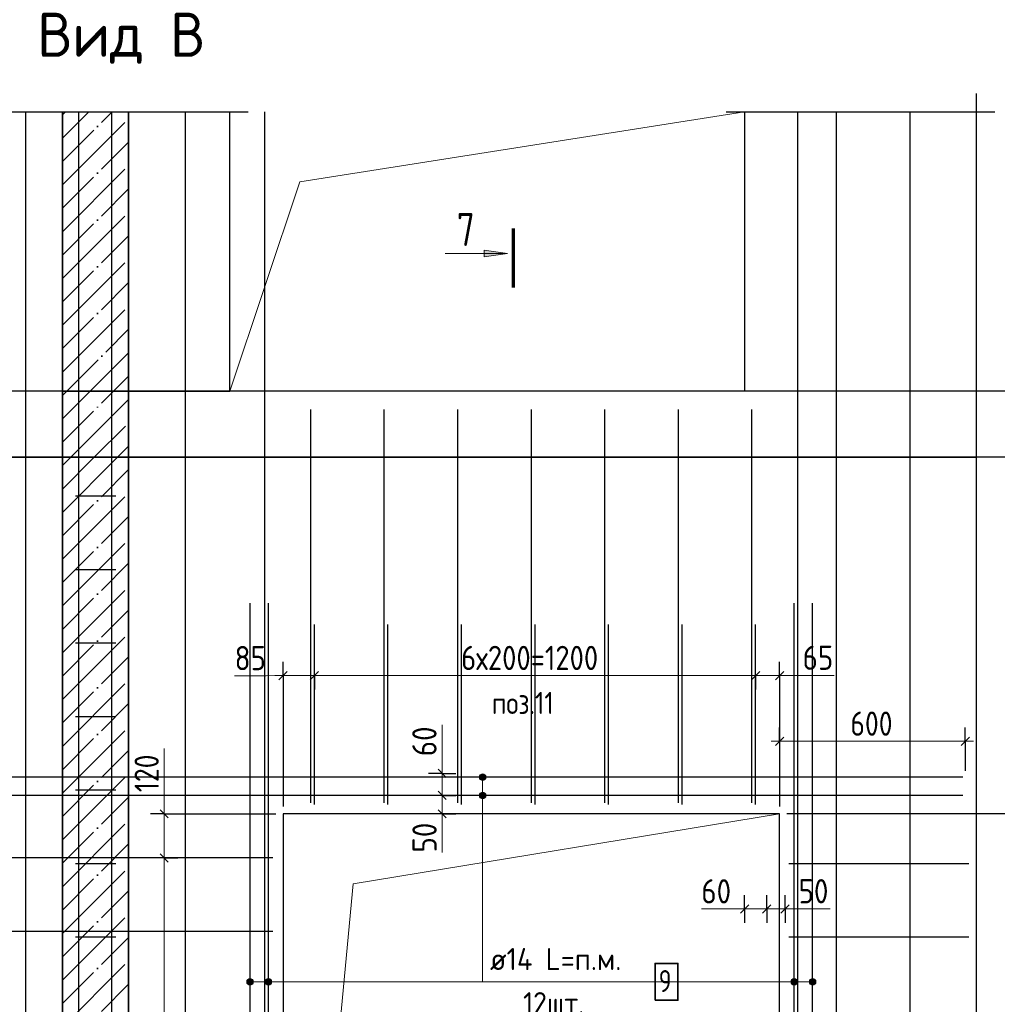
# Model space of a CAD drawing. Header units: millimetres. Extents: x -49773 to 2322955, y -3321 to 58485.
# Tile 115 of 256: x 546674 to 555535, y 6994 to 15923. Entities that reach past the tile are written whole.
import ezdxf

# ---------------------------------------------------------------- set-up
doc = ezdxf.new("R2010")
doc.units = ezdxf.units.MM
doc.linetypes.add('______11', pattern=[500, 400, -50, 0, -50])
doc.linetypes.add('______5', pattern=[1100, 800, -100, 100, -100])
for name, color, linetype, lineweight in [('Standard', 7, 'Continuous', 25), ('Арм.стержн. Арматура края', 96, 'Continuous', 35), ('Арм.стержн. вертикальными 1', 22, 'Continuous', 35), ('Арм.стержн. Доп. арматура', 180, 'Continuous', 35), ('Арм.стержн. Хомут', 240, 'Continuous', 35), ('Перекрытие_ общее', 7, 'Continuous', 35), ('Размерная линия_ общее', 7, 'Continuous', 13), ('Стена_ общее', 7, 'Continuous', 35)]:
    doc.layers.add(name, color=color, linetype=linetype, lineweight=lineweight)
doc.styles.add('ISOCPEUR', font='txt')

msp = doc.modelspace()

# ---------------------------------------------------------------- hatches: boundary and pattern name
at = {"layer": 'Standard', "linetype": 'Continuous', "lineweight": 13, "transparency": 33554687}
msp.add_hatch(color=7, dxfattribs=at).paths.add_polyline_path([(550885.4, 13832.5), (551095.4, 13802.5), (550885.4, 13772.5)], flags=16)
at = {"layer": 'Арм.стержн. Доп. арматура', "linetype": 'Continuous', "lineweight": 13, "transparency": 33554687}
for points in [[(550840.2, 9055.2), (550900.2, 9055.2), (550896, 9070.2)], [(550840.2, 9055.2), (550896, 9070.2), (550844.4, 9070.2)], [(550840.2, 9055.2), (550900.2, 9055.2), (550896, 9070.2)], [(550840.2, 9055.2), (550896, 9070.2), (550844.4, 9070.2)], [(550844.4, 9040.2), (550900.2, 9055.2), (550840.2, 9055.2)], [(550844.4, 9040.2), (550900.2, 9055.2), (550840.2, 9055.2)], [(550844.4, 9070.2), (550896, 9070.2), (550885.2, 9081)], [(550844.4, 9070.2), (550885.2, 9081), (550855.2, 9081)], [(550844.4, 9070.2), (550896, 9070.2), (550885.2, 9081)], [(550844.4, 9070.2), (550885.2, 9081), (550855.2, 9081)], [(550844.4, 9040.2), (550896, 9040.2), (550900.2, 9055.2)], [(550844.4, 9040.2), (550896, 9040.2), (550900.2, 9055.2)], [(550855.2, 9029.4), (550896, 9040.2), (550844.4, 9040.2)], [(550855.2, 9029.4), (550896, 9040.2), (550844.4, 9040.2)], [(550855.2, 9081), (550885.2, 9081), (550870.2, 9085.2)], [(550855.2, 9081), (550885.2, 9081), (550870.2, 9085.2)], [(550855.2, 9029.4), (550885.2, 9029.4), (550896, 9040.2)], [(550855.2, 9029.4), (550885.2, 9029.4), (550896, 9040.2)], [(550885.2, 9029.4), (550855.2, 9029.4), (550870.2, 9025.2)], [(550885.2, 9029.4), (550855.2, 9029.4), (550870.2, 9025.2)], [(550840.2, 8888.5), (550900.2, 8888.5), (550896, 8903.5)], [(550840.2, 8888.5), (550896, 8903.5), (550844.4, 8903.5)], [(550840.2, 8888.5), (550900.2, 8888.5), (550896, 8903.5)], [(550840.2, 8888.5), (550896, 8903.5), (550844.4, 8903.5)], [(550844.4, 8873.5), (550900.2, 8888.5), (550840.2, 8888.5)], [(550844.4, 8873.5), (550900.2, 8888.5), (550840.2, 8888.5)], [(550844.4, 8903.5), (550896, 8903.5), (550885.2, 8914.3)], [(550844.4, 8903.5), (550885.2, 8914.3), (550855.2, 8914.3)], [(550844.4, 8903.5), (550896, 8903.5), (550885.2, 8914.3)], [(550844.4, 8903.5), (550885.2, 8914.3), (550855.2, 8914.3)], [(550844.4, 8873.5), (550896, 8873.5), (550900.2, 8888.5)], [(550844.4, 8873.5), (550896, 8873.5), (550900.2, 8888.5)], [(550855.2, 8862.7), (550896, 8873.5), (550844.4, 8873.5)], [(550855.2, 8862.7), (550896, 8873.5), (550844.4, 8873.5)], [(550855.2, 8914.3), (550885.2, 8914.3), (550870.2, 8918.5)], [(550855.2, 8914.3), (550885.2, 8914.3), (550870.2, 8918.5)], [(550855.2, 8862.7), (550885.2, 8862.7), (550896, 8873.5)], [(550855.2, 8862.7), (550885.2, 8862.7), (550896, 8873.5)], [(550885.2, 8862.7), (550855.2, 8862.7), (550870.2, 8858.5)], [(550885.2, 8862.7), (550855.2, 8862.7), (550870.2, 8858.5)], [(548735.8, 7183.2), (548735.8, 7213.2), (548731.6, 7198.2)], [(548735.8, 7183.2), (548735.8, 7213.2), (548731.6, 7198.2)], [(548746.6, 7172.4), (548746.6, 7224), (548735.8, 7213.2)], [(548746.6, 7172.4), (548746.6, 7224), (548735.8, 7213.2)], [(548746.6, 7172.4), (548735.8, 7213.2), (548735.8, 7183.2)], [(548746.6, 7172.4), (548735.8, 7213.2), (548735.8, 7183.2)], [(548761.6, 7168.2), (548761.6, 7228.2), (548746.6, 7224)], [(548761.6, 7168.2), (548761.6, 7228.2), (548746.6, 7224)], [(548761.6, 7168.2), (548746.6, 7224), (548746.6, 7172.4)], [(548761.6, 7168.2), (548746.6, 7224), (548746.6, 7172.4)], [(548776.6, 7172.4), (548776.6, 7224), (548761.6, 7228.2)], [(548776.6, 7172.4), (548761.6, 7228.2), (548761.6, 7168.2)], [(548776.6, 7172.4), (548776.6, 7224), (548761.6, 7228.2)], [(548776.6, 7172.4), (548761.6, 7228.2), (548761.6, 7168.2)], [(548787.4, 7183.2), (548787.4, 7213.2), (548776.6, 7224)], [(548787.4, 7183.2), (548776.6, 7224), (548776.6, 7172.4)], [(548787.4, 7183.2), (548787.4, 7213.2), (548776.6, 7224)], [(548787.4, 7183.2), (548776.6, 7224), (548776.6, 7172.4)], [(548787.4, 7213.2), (548787.4, 7183.2), (548791.6, 7198.2)], [(548787.4, 7213.2), (548787.4, 7183.2), (548791.6, 7198.2)], [(548902.5, 7183.2), (548902.5, 7213.2), (548898.3, 7198.2)], [(548902.5, 7183.2), (548902.5, 7213.2), (548898.3, 7198.2)], [(548913.3, 7172.4), (548913.3, 7224), (548902.5, 7213.2)], [(548913.3, 7172.4), (548913.3, 7224), (548902.5, 7213.2)], [(548913.3, 7172.4), (548902.5, 7213.2), (548902.5, 7183.2)], [(548913.3, 7172.4), (548902.5, 7213.2), (548902.5, 7183.2)], [(548928.3, 7168.2), (548928.3, 7228.2), (548913.3, 7224)], [(548928.3, 7168.2), (548928.3, 7228.2), (548913.3, 7224)], [(548928.3, 7168.2), (548913.3, 7224), (548913.3, 7172.4)], [(548928.3, 7168.2), (548913.3, 7224), (548913.3, 7172.4)], [(548943.3, 7172.4), (548943.3, 7224), (548928.3, 7228.2)], [(548943.3, 7172.4), (548928.3, 7228.2), (548928.3, 7168.2)], [(548943.3, 7172.4), (548943.3, 7224), (548928.3, 7228.2)], [(548943.3, 7172.4), (548928.3, 7228.2), (548928.3, 7168.2)], [(548954.1, 7183.2), (548954.1, 7213.2), (548943.3, 7224)], [(548954.1, 7183.2), (548943.3, 7224), (548943.3, 7172.4)], [(548954.1, 7183.2), (548954.1, 7213.2), (548943.3, 7224)], [(548954.1, 7183.2), (548943.3, 7224), (548943.3, 7172.4)], [(548954.1, 7213.2), (548954.1, 7183.2), (548958.3, 7198.2)], [(548954.1, 7213.2), (548954.1, 7183.2), (548958.3, 7198.2)], [(553669.1, 7183.2), (553669.1, 7213.2), (553664.9, 7198.2)], [(553669.1, 7183.2), (553669.1, 7213.2), (553664.9, 7198.2)], [(553669.1, 7213.2), (553679.9, 7172.4), (553679.9, 7224)], [(553669.1, 7213.2), (553679.9, 7172.4), (553679.9, 7224)], [(553669.1, 7213.2), (553669.1, 7183.2), (553679.9, 7172.4)], [(553669.1, 7213.2), (553669.1, 7183.2), (553679.9, 7172.4)], [(553679.9, 7224), (553694.9, 7168.2), (553694.9, 7228.2)], [(553679.9, 7224), (553694.9, 7168.2), (553694.9, 7228.2)], [(553679.9, 7224), (553679.9, 7172.4), (553694.9, 7168.2)], [(553679.9, 7224), (553679.9, 7172.4), (553694.9, 7168.2)], [(553694.9, 7228.2), (553694.9, 7168.2), (553709.9, 7172.4)], [(553694.9, 7228.2), (553709.9, 7172.4), (553709.9, 7224)], [(553694.9, 7228.2), (553694.9, 7168.2), (553709.9, 7172.4)], [(553694.9, 7228.2), (553709.9, 7172.4), (553709.9, 7224)], [(553709.9, 7224), (553709.9, 7172.4), (553720.7, 7183.2)], [(553709.9, 7224), (553720.7, 7183.2), (553720.7, 7213.2)], [(553709.9, 7224), (553709.9, 7172.4), (553720.7, 7183.2)], [(553709.9, 7224), (553720.7, 7183.2), (553720.7, 7213.2)], [(553720.7, 7213.2), (553720.7, 7183.2), (553724.9, 7198.2)], [(553720.7, 7213.2), (553720.7, 7183.2), (553724.9, 7198.2)], [(553835.8, 7183.2), (553835.8, 7213.2), (553831.6, 7198.2)], [(553835.8, 7183.2), (553835.8, 7213.2), (553831.6, 7198.2)], [(553835.8, 7213.2), (553846.6, 7172.4), (553846.6, 7224)], [(553835.8, 7213.2), (553846.6, 7172.4), (553846.6, 7224)], [(553835.8, 7213.2), (553835.8, 7183.2), (553846.6, 7172.4)], [(553835.8, 7213.2), (553835.8, 7183.2), (553846.6, 7172.4)], [(553846.6, 7224), (553861.6, 7168.2), (553861.6, 7228.2)], [(553846.6, 7224), (553861.6, 7168.2), (553861.6, 7228.2)], [(553846.6, 7224), (553846.6, 7172.4), (553861.6, 7168.2)], [(553846.6, 7224), (553846.6, 7172.4), (553861.6, 7168.2)], [(553861.6, 7228.2), (553861.6, 7168.2), (553876.6, 7172.4)], [(553861.6, 7228.2), (553876.6, 7172.4), (553876.6, 7224)], [(553861.6, 7228.2), (553861.6, 7168.2), (553876.6, 7172.4)], [(553861.6, 7228.2), (553876.6, 7172.4), (553876.6, 7224)], [(553876.6, 7224), (553876.6, 7172.4), (553887.4, 7183.2)], [(553876.6, 7224), (553887.4, 7183.2), (553887.4, 7213.2)], [(553876.6, 7224), (553876.6, 7172.4), (553887.4, 7183.2)], [(553876.6, 7224), (553887.4, 7183.2), (553887.4, 7213.2)], [(553887.4, 7213.2), (553887.4, 7183.2), (553891.6, 7198.2)], [(553887.4, 7213.2), (553887.4, 7183.2), (553891.6, 7198.2)]]:
    msp.add_hatch(color=7, dxfattribs=at).paths.add_polyline_path(points)

# ---------------------------------------------------------------- linework, layer by layer
at = {"layer": 'Standard', "color": 7, "linetype": 'Continuous', "lineweight": 25, "transparency": 33554687}
for p, q in [((555345.2, 15255.2), (555345.2, 12388.5)), ((545728.3, 15088.5), (547228.3, 15088.5)), ((546894.9, 15088.5), (547828.3, 15088.5)), ((547494.9, 15088.5), (548744.9, 15088.5)), ((553078.3, 15088.5), (555511.9, 15088.5)), ((555345.2, 12721.8), (555345.2, 11788.5)), ((555345.2, 12121.8), (555345.2, 1155.2))]:
    msp.add_line(p, q, dxfattribs=at)
at = {"layer": 'Standard', "color": 253, "linetype": '______11', "lineweight": 35, "true_color": 0xababab, "transparency": 33554687}
for p, q in [((547061.6, 14637.1), (547513.1, 15088.5)), ((547061.6, 15061.3), (547088.8, 15088.5)), ((547061.6, 14212.8), (547661.6, 14812.8)), ((547061.6, 13788.5), (547661.6, 14388.5)), ((547061.6, 13364.3), (547661.6, 13964.3)), ((547061.6, 12940), (547661.6, 13540)), ((547101.1, 12555.2), (547661.6, 13115.7)), ((547525.3, 12555.2), (547661.6, 12691.5)), ((547061.6, 11667.2), (547349.6, 11955.2)), ((547061.6, 11242.9), (547661.6, 11842.9)), ((547061.6, 10818.7), (547661.6, 11418.7)), ((547061.6, 10394.4), (547661.6, 10994.4)), ((547061.6, 9970.1), (547661.6, 10570.1)), ((547061.6, 9545.9), (547661.6, 10145.9)), ((547061.6, 9121.6), (547661.6, 9721.6)), ((547061.6, 8697.4), (547661.6, 9297.4)), ((547061.6, 8273.1), (547661.6, 8873.1)), ((547061.6, 7848.8), (547661.6, 8448.8)), ((547061.6, 7424.6), (547661.6, 8024.6)), ((547061.6, 7000.3), (547661.6, 7600.3)), ((547061.6, 6576), (547661.6, 7176))]:
    msp.add_line(p, q, dxfattribs=at)
at = {"layer": 'Standard', "color": 253, "linetype": '______5', "lineweight": 35, "true_color": 0xababab, "transparency": 33554687}
for p, q in [((547061.6, 14849.2), (547300.9, 15088.5)), ((547061.6, 14424.9), (547661.6, 15024.9)), ((547061.6, 14000.7), (547661.6, 14600.7)), ((547061.6, 13576.4), (547661.6, 14176.4)), ((547061.6, 13152.1), (547661.6, 13752.1)), ((547061.6, 12727.9), (547661.6, 13327.9)), ((547313.2, 12555.2), (547661.6, 12903.6)), ((547061.6, 11455.1), (547561.7, 11955.2)), ((547061.6, 11879.3), (547137.4, 11955.2)), ((547061.6, 11030.8), (547661.6, 11630.8)), ((547061.6, 10606.6), (547661.6, 11206.6)), ((547061.6, 10182.3), (547661.6, 10782.3)), ((547061.6, 9758), (547661.6, 10358)), ((547061.6, 9333.8), (547661.6, 9933.8)), ((547061.6, 8909.5), (547661.6, 9509.5)), ((547061.6, 8485.2), (547661.6, 9085.2)), ((547061.6, 8061), (547661.6, 8661)), ((547061.6, 7636.7), (547661.6, 8236.7)), ((547061.6, 7212.4), (547661.6, 7812.4)), ((547061.6, 6788.2), (547661.6, 7388.2))]:
    msp.add_line(p, q, dxfattribs=at)
at = {"layer": 'Standard', "color": 7, "linetype": 'Continuous', "lineweight": 35, "transparency": 33554687}
for p, q in [((547061.6, 15088.5), (547061.6, 12555.2)), ((547661.6, 12555.2), (547661.6, 15088.5)), ((547061.6, 12555.2), (547061.6, 11955.2)), ((547661.6, 11955.2), (547661.6, 12555.2)), ((547061.6, 11955.2), (547061.6, 1321.8)), ((547661.6, 1321.8), (547661.6, 11955.2))]:
    msp.add_line(p, q, dxfattribs=at)
at = {"layer": 'Standard', "color": 7, "linetype": 'Continuous', "lineweight": 70, "transparency": 33554687}
msp.add_line((551148.7, 13494.9), (551148.7, 14030.9), dxfattribs=at)
at = {"layer": 'Standard', "color": 7, "linetype": 'Continuous', "lineweight": 13, "transparency": 33554687}
for p, q in [((551095.4, 13802.5), (550530, 13802.5)), ((550885.4, 13802.5), (550870.4, 13802.5)), ((550885.4, 13772.5), (550885.4, 13832.5)), ((550885.4, 13832.5), (551095.4, 13802.5)), ((551095.4, 13802.5), (550885.4, 13772.5)), ((551095.4, 13802.5), (551095.4, 13802.5)), ((551095.4, 13802.5), (551095.4, 13802.5)), ((551095.4, 13802.5), (551095.4, 13802.5))]:
    msp.add_line(p, q, dxfattribs=at)
at = {"layer": 'Standard', "color": 253, "linetype": '______11', "lineweight": 13, "true_color": 0xababab, "transparency": 33554687}
for p, q in [((547061.6, 12515.7), (547101.1, 12555.2)), ((547061.6, 12091.5), (547525.3, 12555.2)), ((547349.6, 11955.2), (547661.6, 12267.2))]:
    msp.add_line(p, q, dxfattribs=at)
at = {"layer": 'Standard', "color": 253, "linetype": '______5', "lineweight": 13, "true_color": 0xababab, "transparency": 33554687}
for p, q in [((547061.6, 12303.6), (547313.2, 12555.2)), ((547137.4, 11955.2), (547661.6, 12479.3)), ((547561.7, 11955.2), (547661.6, 12055.1))]:
    msp.add_line(p, q, dxfattribs=at)
at = {"layer": 'Standard', "color": 7, "linetype": 'Continuous', "lineweight": 13, "transparency": 33554687}
for points in [[(548578.3, 12555.2), (549214.7, 14452.1), (553244.9, 15088.5)], [(549061.6, 1321.8), (549698, 8085.4), (553561.6, 8721.8)]]:
    msp.add_lwpolyline(points, dxfattribs=at)
at = {"layer": 'Арм.стержн. Арматура края', "color": 4, "linetype": 'Continuous', "lineweight": 25, "transparency": 33554687}
for p, q in [((547178.3, 11605.2), (547544.9, 11605.2)), ((547178.3, 10938.5), (547544.9, 10938.5)), ((549344.9, 8805.2), (549344.9, 10438.5)), ((550011.6, 8805.2), (550011.6, 10438.5)), ((550678.3, 8805.2), (550678.3, 10438.5)), ((551344.9, 8805.2), (551344.9, 10438.5)), ((552011.6, 8805.2), (552011.6, 10438.5)), ((552678.3, 8805.2), (552678.3, 10438.5)), ((553344.9, 8805.2), (553344.9, 10438.5)), ((547178.3, 10271.9), (547544.9, 10271.9)), ((547178.3, 9605.2), (547544.9, 9605.2)), ((547178.3, 8938.5), (547544.9, 8938.5)), ((547178.3, 8271.9), (547544.9, 8271.9)), ((553644.9, 8271.9), (555278.3, 8271.9)), ((547178.3, 7605.2), (547544.9, 7605.2)), ((553644.9, 7605.2), (555278.3, 7605.2))]:
    msp.add_line(p, q, dxfattribs=at)
at = {"layer": 'Арм.стержн. вертикальными 1', "color": 4, "linetype": 'Continuous', "lineweight": 25, "transparency": 33554687}
for p, q in [((546728.2, 1338.5), (546728.2, 15088.5)), ((546728.2, 1338.5), (546728.2, 15088.5)), ((547211.5, 1338.5), (547211.5, 15088.5)), ((547211.5, 1338.5), (547211.5, 15088.5)), ((547211.5, 1338.5), (547211.5, 15088.5)), ((547509.9, 1338.5), (547509.9, 15088.5)), ((547509.9, 1338.5), (547509.9, 15088.5)), ((547509.9, 1338.5), (547509.9, 15088.5)), ((548176.6, 1338.5), (548176.6, 15088.5)), ((548176.6, 1338.5), (548176.6, 15088.5)), ((548894.9, 1338.5), (548894.9, 15088.5)), ((548894.9, 1338.5), (548894.9, 15088.5)), ((553728.3, 1338.5), (553728.3, 15088.5)), ((553728.3, 1338.5), (553728.3, 15088.5)), ((554078.3, 1338.5), (554078.3, 15088.5)), ((554078.3, 1338.5), (554078.3, 15088.5)), ((554744.9, 1338.5), (554744.9, 15088.5)), ((554744.9, 1338.5), (554744.9, 15088.5)), ((549311.6, 8821.8), (549311.6, 12388.5)), ((549978.3, 8821.8), (549978.3, 12388.5)), ((550644.9, 8821.8), (550644.9, 12388.5)), ((551311.6, 8821.8), (551311.6, 12388.5)), ((551978.3, 8821.8), (551978.3, 12388.5)), ((552644.9, 8821.8), (552644.9, 12388.5)), ((553311.6, 8821.8), (553311.6, 12388.5)), ((549311.6, 8821.8), (549311.6, 12121.8)), ((549978.3, 8821.8), (549978.3, 12121.8)), ((550644.9, 8821.8), (550644.9, 12121.8)), ((551311.6, 8821.8), (551311.6, 12121.8)), ((551978.3, 8821.8), (551978.3, 12121.8)), ((552644.9, 8821.8), (552644.9, 12121.8)), ((553311.6, 8821.8), (553311.6, 12121.8))]:
    msp.add_line(p, q, dxfattribs=at)
at = {"layer": 'Арм.стержн. Доп. арматура', "color": 211, "linetype": 'Continuous', "lineweight": 25, "true_color": 0xff54ff, "transparency": 33554687}
for p, q in [((548761.6, 1345.2), (548761.6, 10631.8)), ((548761.6, 1345.2), (548761.6, 10631.8)), ((548928.3, 1345.2), (548928.3, 10631.8)), ((548928.3, 1345.2), (548928.3, 10631.8)), ((553694.9, 1345.2), (553694.9, 10631.8)), ((553694.9, 1345.2), (553694.9, 10631.8)), ((553861.6, 1345.2), (553861.6, 10631.8)), ((553861.6, 1345.2), (553861.6, 10631.8)), ((555221.6, 9055.2), (541251.6, 9055.2)), ((555221.6, 9055.2), (541251.6, 9055.2)), ((555221.6, 8888.5), (541251.6, 8888.5)), ((555221.6, 8888.5), (541251.6, 8888.5))]:
    msp.add_line(p, q, dxfattribs=at)
at = {"layer": 'Арм.стержн. Доп. арматура', "color": 7, "linetype": 'Continuous', "lineweight": 13, "transparency": 33554687}
for p, q in [((550840.2, 9055.2), (550840.2, 9055.2)), ((550840.2, 9055.2), (550840.2, 9055.2)), ((550870.2, 9085.2), (550870.2, 9085.2)), ((550870.2, 9085.2), (550870.2, 9085.2)), ((550870.2, 7198.2), (550870.2, 9055.2)), ((550870.2, 7198.2), (550870.2, 9055.2)), ((550870.2, 9025.2), (550870.2, 9025.2)), ((550870.2, 9025.2), (550870.2, 9025.2)), ((550900.2, 9055.2), (550900.2, 9055.2)), ((550900.2, 9055.2), (550900.2, 9055.2)), ((550840.2, 8888.5), (550840.2, 8888.5)), ((550840.2, 8888.5), (550840.2, 8888.5)), ((550870.2, 8918.5), (550870.2, 8918.5)), ((550870.2, 8918.5), (550870.2, 8918.5)), ((550870.2, 7198.2), (550870.2, 8888.5)), ((550870.2, 7198.2), (550870.2, 8888.5)), ((550870.2, 8858.5), (550870.2, 8858.5)), ((550870.2, 8858.5), (550870.2, 8858.5)), ((550900.2, 8888.5), (550900.2, 8888.5)), ((550900.2, 8888.5), (550900.2, 8888.5)), ((548731.6, 7198.2), (548731.6, 7198.2)), ((548731.6, 7198.2), (548731.6, 7198.2)), ((548761.6, 7228.2), (548761.6, 7228.2)), ((548761.6, 7228.2), (548761.6, 7228.2)), ((550870.2, 7198.2), (548761.6, 7198.2)), ((550870.2, 7198.2), (548761.6, 7198.2)), ((548761.6, 7168.2), (548761.6, 7168.2)), ((548761.6, 7168.2), (548761.6, 7168.2)), ((548791.6, 7198.2), (548791.6, 7198.2)), ((548791.6, 7198.2), (548791.6, 7198.2)), ((548898.3, 7198.2), (548898.3, 7198.2)), ((548898.3, 7198.2), (548898.3, 7198.2)), ((548928.3, 7228.2), (548928.3, 7228.2)), ((548928.3, 7228.2), (548928.3, 7228.2)), ((550870.2, 7198.2), (548928.3, 7198.2)), ((550870.2, 7198.2), (548928.3, 7198.2)), ((548928.3, 7168.2), (548928.3, 7168.2)), ((548928.3, 7168.2), (548928.3, 7168.2)), ((548958.3, 7198.2), (548958.3, 7198.2)), ((548958.3, 7198.2), (548958.3, 7198.2)), ((550870.2, 7198.2), (552383.5, 7198.2)), ((550870.2, 7198.2), (553694.9, 7198.2)), ((550870.2, 7198.2), (553861.6, 7198.2)), ((550870.2, 7198.2), (553694.9, 7198.2)), ((550870.2, 7198.2), (553861.6, 7198.2)), ((553664.9, 7198.2), (553664.9, 7198.2)), ((553664.9, 7198.2), (553664.9, 7198.2)), ((553694.9, 7228.2), (553694.9, 7228.2)), ((553694.9, 7228.2), (553694.9, 7228.2)), ((553694.9, 7168.2), (553694.9, 7168.2)), ((553694.9, 7168.2), (553694.9, 7168.2)), ((553724.9, 7198.2), (553724.9, 7198.2)), ((553724.9, 7198.2), (553724.9, 7198.2)), ((553831.6, 7198.2), (553831.6, 7198.2)), ((553831.6, 7198.2), (553831.6, 7198.2)), ((553861.6, 7228.2), (553861.6, 7228.2)), ((553861.6, 7228.2), (553861.6, 7228.2)), ((553861.6, 7168.2), (553861.6, 7168.2)), ((553861.6, 7168.2), (553861.6, 7168.2)), ((553891.6, 7198.2), (553891.6, 7198.2)), ((553891.6, 7198.2), (553891.6, 7198.2))]:
    msp.add_line(p, q, dxfattribs=at)
at = {"layer": 'Арм.стержн. Доп. арматура', "color": 7, "linetype": 'Continuous', "lineweight": 35, "transparency": 33554687}
msp.add_lwpolyline([(552433.5, 7031.6), (552640.2, 7031.6), (552640.2, 7364.9), (552433.5, 7364.9), (552433.5, 7031.6)], dxfattribs=at)
at = {"layer": 'Арм.стержн. Доп. арматура', "color": 7, "linetype": 'Continuous', "lineweight": 13, "transparency": 33554687}
for centre in [(550870.2, 9055.2), (550870.2, 9055.2), (550870.2, 8888.5), (550870.2, 8888.5), (548761.6, 7198.2), (548761.6, 7198.2), (548928.3, 7198.2), (548928.3, 7198.2), (553694.9, 7198.2), (553694.9, 7198.2), (553861.6, 7198.2), (553861.6, 7198.2)]:
    msp.add_circle(centre, 30, dxfattribs=at)
at = {"layer": 'Арм.стержн. Хомут', "color": 40, "linetype": 'Continuous', "lineweight": 25, "transparency": 33554687}
for p, q in [((548968.3, 8321.8), (545988.3, 8321.8)), ((548968.3, 7655.2), (545988.3, 7655.2))]:
    msp.add_line(p, q, dxfattribs=at)
at = {"layer": 'Перекрытие_ общее', "color": 7, "linetype": 'Continuous', "lineweight": 25, "transparency": 33554687}
for p, q in [((547061.6, 12555.2), (545894.9, 12555.2)), ((548578.3, 12555.2), (547661.6, 12555.2)), ((553244.9, 12555.2), (548578.3, 12555.2)), ((555345.2, 12555.2), (553244.9, 12555.2)), ((541728.3, 11955.2), (547061.6, 11955.2)), ((547661.6, 11955.2), (555345.2, 11955.2))]:
    msp.add_line(p, q, dxfattribs=at)
at = {"layer": 'Перекрытие_ общее', "color": 7, "linetype": 'Continuous', "lineweight": 13, "transparency": 33554687}
for p, q in [((547661.6, 12555.2), (547061.6, 12555.2)), ((547061.6, 11955.2), (547661.6, 11955.2))]:
    msp.add_line(p, q, dxfattribs=at)
at = {"layer": 'Размерная линия_ общее', "color": 253, "linetype": 'Continuous', "lineweight": -3, "true_color": 0xa0a0a0, "transparency": 33554687}
for p, q in [((555832.5, 12555.2), (554966.2, 12555.2)), ((549061.6, 9975.4), (549061.6, 10100.4)), ((549344.9, 9975.4), (549344.9, 10100.4)), ((553344.9, 9975.4), (553344.9, 10100.4)), ((553561.6, 9975.4), (553561.6, 10100.4)), ((549061.6, 9975.4), (549061.6, 9850.4)), ((549061.6, 9975.4), (549061.6, 8788.5)), ((549344.9, 9975.4), (549344.9, 9850.4)), ((553344.9, 9975.4), (553344.9, 9850.4)), ((553561.6, 9975.4), (553561.6, 9850.4)), ((553561.6, 9975.4), (553561.6, 8788.5)), ((553561.6, 9379.6), (553561.6, 9504.6)), ((555244.9, 9379.6), (555244.9, 9504.6)), ((553561.6, 9379.6), (553561.6, 9254.6)), ((553561.6, 9379.6), (553561.6, 8788.5)), ((555244.9, 9379.6), (555244.9, 9254.6)), ((555244.9, 9379.6), (555244.9, 9111.8)), ((550503.3, 9088.5), (550378.3, 9088.5)), ((550503.3, 9088.5), (550628.3, 9088.5)), ((550503.3, 9088.5), (550503.3, 9088.5)), ((550503.3, 8888.5), (550378.3, 8888.5)), ((550503.3, 8888.5), (550495.1, 8888.5)), ((550503.3, 8888.5), (550628.3, 8888.5)), ((547983.4, 8721.8), (547858.4, 8721.8)), ((547983.4, 8721.8), (548108.4, 8721.8)), ((547983.4, 8721.8), (548994.9, 8721.8)), ((550503.3, 8721.8), (550378.3, 8721.8)), ((550503.3, 8721.8), (550495.1, 8721.8)), ((550503.3, 8721.8), (550628.3, 8721.8)), ((547983.4, 8321.8), (547858.4, 8321.8)), ((547983.4, 8321.8), (548108.4, 8321.8)), ((553244.9, 7859.7), (553244.9, 7984.7)), ((553444.9, 7859.7), (553444.9, 7984.7)), ((553611.6, 7859.7), (553611.6, 7984.7)), ((553244.9, 7859.7), (553244.9, 7734.7)), ((553244.9, 7859.7), (553244.9, 7851.5)), ((553444.9, 7859.7), (553444.9, 7734.7)), ((553444.9, 7859.7), (553444.9, 7859.7)), ((553611.6, 7859.7), (553611.6, 7734.7)), ((553611.6, 7859.7), (553611.6, 7859.7))]:
    msp.add_line(p, q, dxfattribs=at)
at = {"layer": 'Размерная линия_ общее', "color": 7, "linetype": 'Continuous', "lineweight": 25, "transparency": 33554687}
for p, q in [((549024.1, 9937.9), (549099.1, 10012.9)), ((549307.4, 9937.9), (549382.4, 10012.9)), ((553307.4, 9937.9), (553382.4, 10012.9)), ((553524.1, 9937.9), (553599.1, 10012.9)), ((553524.1, 9342.1), (553599.1, 9417.1)), ((555207.4, 9342.1), (555282.4, 9417.1)), ((550540.8, 9051), (550465.8, 9126)), ((550540.8, 8851), (550465.8, 8926)), ((548020.9, 8684.3), (547945.9, 8759.3)), ((550540.8, 8684.3), (550465.8, 8759.3)), ((548020.9, 8284.3), (547945.9, 8359.3)), ((553207.4, 7822.2), (553282.4, 7897.2)), ((553407.4, 7822.2), (553482.4, 7897.2)), ((553574.1, 7822.2), (553649.1, 7897.2))]:
    msp.add_line(p, q, dxfattribs=at)
at = {"layer": 'Размерная линия_ общее', "color": 7, "linetype": 'Continuous', "lineweight": 13, "transparency": 33554687}
for p, q in [((548907.9, 9973.9), (548621.9, 9973.9)), ((549203.3, 9975.4), (548907.9, 9973.9)), ((549061.6, 9975.4), (548986.6, 9975.4)), ((549061.6, 9975.4), (549344.9, 9975.4)), ((549344.9, 9975.4), (553344.9, 9975.4)), ((553344.9, 9975.4), (553561.6, 9975.4)), ((553453.3, 9975.4), (553770.2, 9977.4)), ((553561.6, 9975.4), (553636.6, 9975.4)), ((553770.2, 9977.4), (554056.2, 9977.4)), ((550502.8, 9244.1), (550502.8, 9530.1)), ((553561.6, 9379.6), (553486.6, 9379.6)), ((553561.6, 9379.6), (555244.9, 9379.6)), ((555244.9, 9379.6), (555319.9, 9379.6)), ((547984.9, 8918.2), (547984.9, 9314.2)), ((550503.3, 8988.5), (550502.8, 9244.1)), ((550503.3, 9088.5), (550503.3, 9163.5)), ((550503.3, 8888.5), (550503.3, 9088.5)), ((547983.4, 8521.8), (547984.9, 8918.2)), ((550503.3, 8721.8), (550503.3, 8888.5)), ((547983.4, 8721.8), (547983.4, 8796.8)), ((550503.3, 8805.2), (550503.7, 8656.8)), ((547983.4, 8321.8), (547983.4, 8721.8)), ((550503.3, 8721.8), (550503.3, 8646.8)), ((550503.7, 8656.8), (550503.7, 8370.8)), ((547983.4, 1655.2), (547983.4, 8321.8)), ((553138.5, 7858.9), (552852.6, 7858.9)), ((553344.9, 7859.7), (553138.5, 7858.9)), ((553244.9, 7859.7), (553169.9, 7859.7)), ((553244.9, 7859.7), (553444.9, 7859.7)), ((553444.9, 7859.7), (553611.6, 7859.7)), ((553528.3, 7859.7), (553733.8, 7859.9)), ((553611.6, 7859.7), (553686.6, 7859.7)), ((553733.8, 7859.9), (554019.8, 7859.9))]:
    msp.add_line(p, q, dxfattribs=at)
at = {"layer": 'Размерная линия_ общее', "color": 253, "linetype": 'Continuous', "lineweight": -3, "true_color": 0xa0a0a0, "transparency": 33554687}
for points in [[(555832.5, 11955.2), (555815.5, 11955.2), (555815.5, 11955.2), (554966.2, 11955.2)], [(549344.9, 9975.4), (549344.9, 9991.4), (549344.9, 9991.4), (549344.9, 9991.5), (549344.9, 9991.5), (549344.9, 10344.5)], [(553344.9, 9975.4), (553344.9, 9994.1), (553344.9, 9994.1), (553344.9, 10344.5)], [(555832.5, 8721.8), (555815.5, 8721.8), (555815.5, 8721.8), (555815.5, 8721.8), (555815.5, 8721.8), (553628.3, 8721.8)], [(547983.4, 8321.8), (547967.6, 8321.8), (547967.6, 8321.8), (547860.8, 8321.8)]]:
    msp.add_lwpolyline(points, dxfattribs=at)
at = {"layer": 'Стена_ общее', "color": 7, "linetype": 'Continuous', "lineweight": 25, "transparency": 33554687}
for p, q in [((548578.3, 12555.2), (548578.3, 15088.5)), ((553244.9, 15088.5), (553244.9, 12555.2)), ((547061.6, 12555.2), (545894.9, 12555.2)), ((547661.6, 12555.2), (548578.3, 12555.2)), ((555345.2, 12555.2), (553244.9, 12555.2)), ((547061.6, 11955.2), (541728.3, 11955.2)), ((555345.2, 11955.2), (547661.6, 11955.2)), ((549061.6, 8721.8), (549061.6, 1321.8)), ((553561.6, 8721.8), (549061.6, 8721.8)), ((553561.6, 1321.8), (553561.6, 8721.8))]:
    msp.add_line(p, q, dxfattribs=at)
at = {"layer": 'Стена_ общее', "color": 7, "linetype": 'Continuous', "lineweight": 35, "transparency": 33554687}
for p, q in [((547061.6, 12555.2), (547661.6, 12555.2)), ((547661.6, 11955.2), (547061.6, 11955.2))]:
    msp.add_line(p, q, dxfattribs=at)

# ---------------------------------------------------------------- texts
at = {"layer": 'Standard', "color": 7, "linetype": 'Continuous', "lineweight": 35, "transparency": 33554687, "insert": (546833.1, 15523.2), "char_height": 400, "width": 1628.724, "attachment_point": 7, "style": 'ISOCPEUR'}
msp.add_mtext('\\W0.95;Вид В', dxfattribs=at)
at = {"layer": 'Standard', "color": 7, "linetype": 'Continuous', "lineweight": 25, "transparency": 33554687, "insert": (550635.7, 13871.2), "char_height": 300, "width": 326.416, "attachment_point": 7, "style": 'ISOCPEUR'}
msp.add_mtext('\\W0.78;7', dxfattribs=at)
at = {"layer": 'Standard', "color": 7, "linetype": 'Continuous', "lineweight": 18, "transparency": 33554687, "insert": (550953.6, 9626.9), "char_height": 200, "width": 754.337, "attachment_point": 7, "style": 'ISOCPEUR'}
msp.add_mtext('\\W0.85;поз.11', dxfattribs=at)
at = {"layer": 'Арм.стержн. Доп. арматура', "color": 7, "linetype": 'Continuous', "lineweight": 25, "transparency": 33554687, "char_height": 200, "attachment_point": 7, "style": 'ISOCPEUR'}
for s, insert, width in [('\\W0.94;ø14 L=п.м. ', (550936.9, 7304.9), 1473.88), ('\\W0.78;9', (552466.9, 7104.9), 217.601), ('\\W0.91;12шт. ', (551236.9, 6904.9), 870.444)]:
    msp.add_mtext(s, dxfattribs=dict(at, insert=insert, width=width))
at = {"layer": 'Размерная линия_ общее', "color": 7, "linetype": 'Continuous', "lineweight": 25, "transparency": 33554687, "char_height": 220, "attachment_point": 7, "style": 'ISOCPEUR'}
for s, insert, width in [('\\W0.87;85', (548621.9, 10023.9), 403.924), ('\\W0.86;6х200=1200', (550674.9, 10025.4), 1453.378), ('\\W0.87;65', (553770.2, 10027.4), 403.924), ('\\W0.83;600', (554203.3, 9429.6), 510.897), ('\\W0.87;60', (552852.6, 7908.9), 403.932), ('\\W0.87;50', (553733.8, 7909.8), 403.924)]:
    msp.add_mtext(s, dxfattribs=dict(at, insert=insert, width=width))
at = {"layer": 'Размерная линия_ общее', "color": 7, "linetype": 'Continuous', "lineweight": 25, "transparency": 33554687, "char_height": 220, "attachment_point": 7, "rotation": 90, "style": 'ISOCPEUR'}
for s, insert, width in [('\\W0.87;60', (550452.8, 9244.1), 403.924), ('\\W0.83;120', (547934.9, 8918.2), 508.571), ('\\W0.87;50', (550453.7, 8370.8), 403.932)]:
    msp.add_mtext(s, dxfattribs=dict(at, insert=insert, width=width))

doc.saveas('drawing.dxf')
